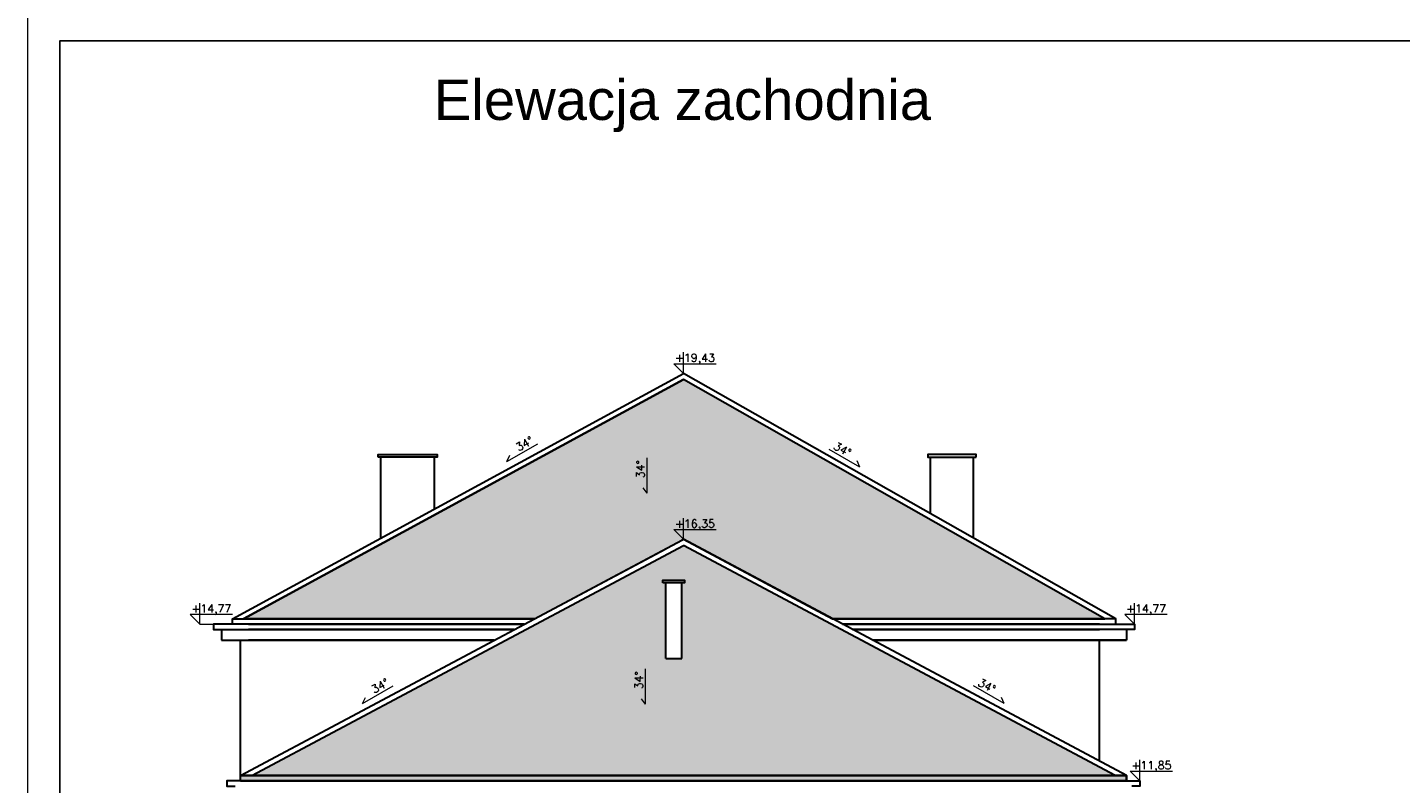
# Model space of a CAD drawing. Header units: millimetres. Extents: x 26456 to 42202, y 436 to 12316.
# Tile 3 of 36: x 27456 to 30013, y 4943 to 6351. Entities that reach past the tile are written whole.
import ezdxf

# ---------------------------------------------------------------- set-up
doc = ezdxf.new("R2010")
doc.units = ezdxf.units.MM
for name, color, linetype, lineweight in [('Blacharka', 122, 'Continuous', 15), ('G-ANNO-TTLB', 6, 'Continuous', 9), ('G-ANNO-TTLB-MEDM', 33, 'Continuous', 25), ('Stolarka okienna', 140, 'Continuous', 15), ('Wypełnienie ścian', 22, 'Continuous', 9), ('Ściany', 22, 'Continuous', 30)]:
    doc.layers.add(name, color=color, linetype=linetype, lineweight=lineweight)
doc.styles.get("Standard").update_dxf_attribs({"font": 'arial.ttf'})
pattern_1 = [(45, (15567.066, 3679.146), (1e-15, 14.36841), [30.48, -10.16]), (135, (15574.25, 3686.33), (1e-15, 14.36841), [30.48, -10.16])]

msp = doc.modelspace()

# ---------------------------------------------------------------- hatches: boundary and pattern name
at = {"layer": 'Blacharka', "true_color": 0xc7c8ca}
h = msp.add_hatch(color=9, dxfattribs=at)
h.dxf.hatch_style = 1
h.paths.add_polyline_path([(27852.6, 4948.2), (27852.6, 4958.2), (29502.6, 4958.2), (29502.6, 4948.2)])
h = msp.add_hatch(color=9, dxfattribs=at)
h.dxf.hatch_style = 1
h.paths.add_polyline_path([(27969.1, 4948.2), (27969.1, 4958.2), (27852.6, 4958.2), (27852.6, 4948.2)])
at = {"layer": 'Wypełnienie ścian', "true_color": 0x000000}
h = msp.add_hatch(dxfattribs=at)
h.set_pattern_fill('AR-HBONE', color=18, scale=0.1)
h.set_pattern_definition(pattern_1)
h.paths.add_polyline_path([(28648.7, 5382.8), (28652.2, 5384.7), (28665.1, 5391.6), (28678, 5398.4), (28677.3, 5399.8), (28674.5, 5398.3), (28672.9, 5397.1), (28677.6, 5398.2), (28955.1, 5250.2), (29462.3, 5250.2), (28677.5, 5695.8), (27858.5, 5250.2), (28400.1, 5250.2), (28644.5, 5380.6)])
h = msp.add_hatch(dxfattribs=at)
h.set_pattern_fill('AR-HBONE', color=18, scale=0.1)
h.set_pattern_definition(pattern_1)
h.paths.add_polyline_path([(28644.5, 5317), (28639.5, 5317), (28639.5, 5322), (28644.5, 5322), (28644.5, 5369.3), (27873.8, 4958.2), (29481.3, 4958.2), (28677.6, 5386.9), (28644.5, 5369.1), (28644.5, 5322), (28679.5, 5322), (28679.5, 5317), (28674.5, 5317), (28674.5, 5176.2), (28644.5, 5176.2)])

# ---------------------------------------------------------------- linework, layer by layer
at = {"layer": 'G-ANNO-TTLB'}
msp.add_lwpolyline([(33456.1, 6376.5), (27456.1, 6376.5), (27456.1, 3406.5), (33456.1, 3406.5)], close=True, dxfattribs=at)
at = {"layer": 'G-ANNO-TTLB-MEDM'}
msp.add_lwpolyline([(33396.1, 6326.5), (27516.1, 6326.5), (27516.1, 3466.5), (33396.1, 3466.5)], close=True, dxfattribs=at)
at = {"layer": 'Stolarka okienna'}
for p, q in [((28677.6, 5707.2), (28677.6, 5746.4)), ((28677.6, 5707.2), (28659.7, 5725.1)), ((28659.7, 5725.1), (28738.2, 5725.1)), ((28349, 5543.1), (28406.2, 5576.1)), ((28349, 5543.1), (28354.3, 5554.7)), ((28610.2, 5483.9), (28610.2, 5550)), ((29006.1, 5532.5), (28948.9, 5565.6)), ((29006.1, 5532.5), (29000.8, 5544.2)), ((28610.2, 5483.9), (28602.7, 5494.3)), ((28677.6, 5398.2), (28677.6, 5437.4)), ((28677.6, 5398.2), (28659.7, 5416.1)), ((28659.7, 5416.1), (28738.2, 5416.1)), ((27777.1, 5240.2), (27802.6, 5240.2)), ((28607.1, 5090.9), (28607.1, 5156.9)), ((28080.1, 5092.1), (28137.3, 5125.1)), ((29275, 5092.1), (29217.8, 5125.1)), ((28080.1, 5092.1), (28085.4, 5103.7)), ((28607.1, 5090.9), (28599.7, 5101.3)), ((29275, 5092.1), (29269.8, 5103.7)), ((29527.6, 4948.2), (29527.6, 4987.4)), ((29527.6, 4948.2), (29509.7, 4966.1)), ((29509.7, 4966.1), (29588.2, 4966.1))]:
    msp.add_line(p, q, dxfattribs=at)
for points in [[(27837.7, 5258.1), (27759.2, 5258.1), (27777.1, 5240.2), (27777.1, 5279.4)], [(29578.2, 5258.1), (29499.7, 5258.1), (29517.6, 5240.2), (29517.6, 5279.4)]]:
    msp.add_lwpolyline(points, dxfattribs=at)
at = {"layer": 'Ściany'}
for p, q in [((27837.6, 5250.2), (28677.6, 5707.2)), ((29482.6, 5250.2), (28677.6, 5707.2)), ((27858.5, 5250.2), (28677.5, 5695.8)), ((29462.3, 5250.2), (28677.5, 5695.8)), ((28114, 5400.6), (28114, 5551)), ((28214, 5455), (28214, 5551)), ((29137.6, 5446), (29137.6, 5551)), ((29217.6, 5400.6), (29217.6, 5551)), ((28644.5, 5176.2), (28644.5, 5317)), ((28674.5, 5176.2), (28674.5, 5317)), ((28644.5, 5176.2), (28674.5, 5176.2)), ((29502.6, 4958.2), (29502.6, 4948.2))]:
    msp.add_line(p, q, dxfattribs=at)
for points in [[(28674.5, 5396.6), (28677.6, 5398.2), (28955.1, 5250.2), (29462.3, 5250.2), (28677.5, 5695.8), (27858.5, 5250.2), (28400.1, 5250.2), (28674.5, 5396.6)], [(29502.6, 4958.2), (28677.6, 5398.2)], [(27852.6, 4958.2), (28644.5, 5380.6)], [(27873.8, 4958.2), (28677.6, 5386.9)], [(29481.3, 4958.2), (28677.6, 5386.9)], [(27837.6, 5240.2), (27837.6, 5250.2), (28400.1, 5250.2)], [(28400.1, 5250.2), (27867.6, 5250.2)], [(28955.1, 5250.2), (29452.6, 5250.2)], [(29482.6, 5240.2), (29482.6, 5250.2), (28955.1, 5250.2)], [(28381.3, 5240.2), (27802.6, 5240.2), (27802.6, 5230.2), (28362.6, 5230.2)], [(27817.6, 5230.2), (27817.6, 5210.2)], [(27867.6, 5240.2), (28381.3, 5240.2)], [(28362.6, 5230.2), (27867.6, 5230.2)], [(29452.6, 5240.2), (28973.8, 5240.2)], [(28973.8, 5240.2), (29517.6, 5240.2), (29517.6, 5230.2), (28992.6, 5230.2)], [(28992.6, 5230.2), (29452.6, 5230.2)], [(29502.6, 5230.2), (29502.6, 5210.2)], [(27817.6, 5210.2), (28325.1, 5210.2)], [(27852.6, 4948.2), (27852.6, 5210.2)], [(27852.6, 4958.2), (27852.6, 5210.2), (28325.1, 5210.2)], [(28325.1, 5210.2), (27867.6, 5210.2)], [(29030.1, 5210.2), (29502.6, 5210.2)], [(29030.1, 5210.2), (29452.6, 5210.2)], [(29502.6, 5210.2), (29030.1, 5210.2)], [(29452.6, 4984.9), (29452.6, 5210.2)], [(29502.6, 4948.2), (27842.6, 4948.2), (27827.6, 4948.2), (27827.6, 4938.2), (27842.6, 4938.2)], [(27852.6, 4948.2), (29502.6, 4948.2), (29502.6, 4958.2), (27852.6, 4958.2)], [(29502.6, 4948.2), (27852.6, 4948.2), (27852.6, 4958.2), (29502.6, 4958.2)], [(27852.6, 4948.2), (29512.6, 4948.2), (29527.6, 4948.2), (29527.6, 4938.2), (29512.6, 4938.2)]]:
    msp.add_lwpolyline(points, dxfattribs=at)
for points in [[(28109, 5551), (28109, 5556), (28219, 5556), (28219, 5551)], [(29222.6, 5551), (29222.6, 5556), (29132.6, 5556), (29132.6, 5551)], [(28639.5, 5317), (28639.5, 5322), (28679.5, 5322), (28679.5, 5317)]]:
    msp.add_lwpolyline(points, close=True, dxfattribs=at)

# ---------------------------------------------------------------- texts
at = {"layer": 'Stolarka okienna', "char_height": 15, "attachment_point": 1}
for s, insert in [('{\\Fsimplex|c238;+19,43}', (28661.7, 5743.8)), ('{\\Fsimplex|c238;+16,35}', (28661.7, 5434.8)), ('{\\Fsimplex|c238;+14,77}', (27761.2, 5276.8)), ('{\\Fsimplex|c238;+14,77}', (29501.7, 5276.8)), ('{\\Fsimplex|c238;+11,85}', (29511.7, 4984.8))]:
    msp.add_mtext(s, dxfattribs=dict(at, insert=insert))
at = {"layer": 'Stolarka okienna', "char_height": 15}
for insert, attachment_point, rotation in [((28363.2, 5574.5), 1, 29.1217), ((28991.9, 5564), 3, 330.8783), ((28590, 5512), 1, 89.1217), ((28587, 5118.9), 1, 89.1217), ((28094.3, 5123.6), 1, 29.1217), ((29260.9, 5123.6), 3, 330.8783)]:
    msp.add_mtext('{\\Fsimplex|c0;34%%D}', dxfattribs=dict(at, insert=insert, attachment_point=attachment_point, rotation=rotation))
at = {"layer": 'Wypełnienie ścian', "insert": (28212.7, 6254.2), "char_height": 75, "attachment_point": 1}
msp.add_mtext_dynamic_manual_height_columns('Elewacja zachodnia ', width=1611.622, gutter_width=12.5, heights=[0], dxfattribs=at)

doc.saveas('drawing.dxf')
